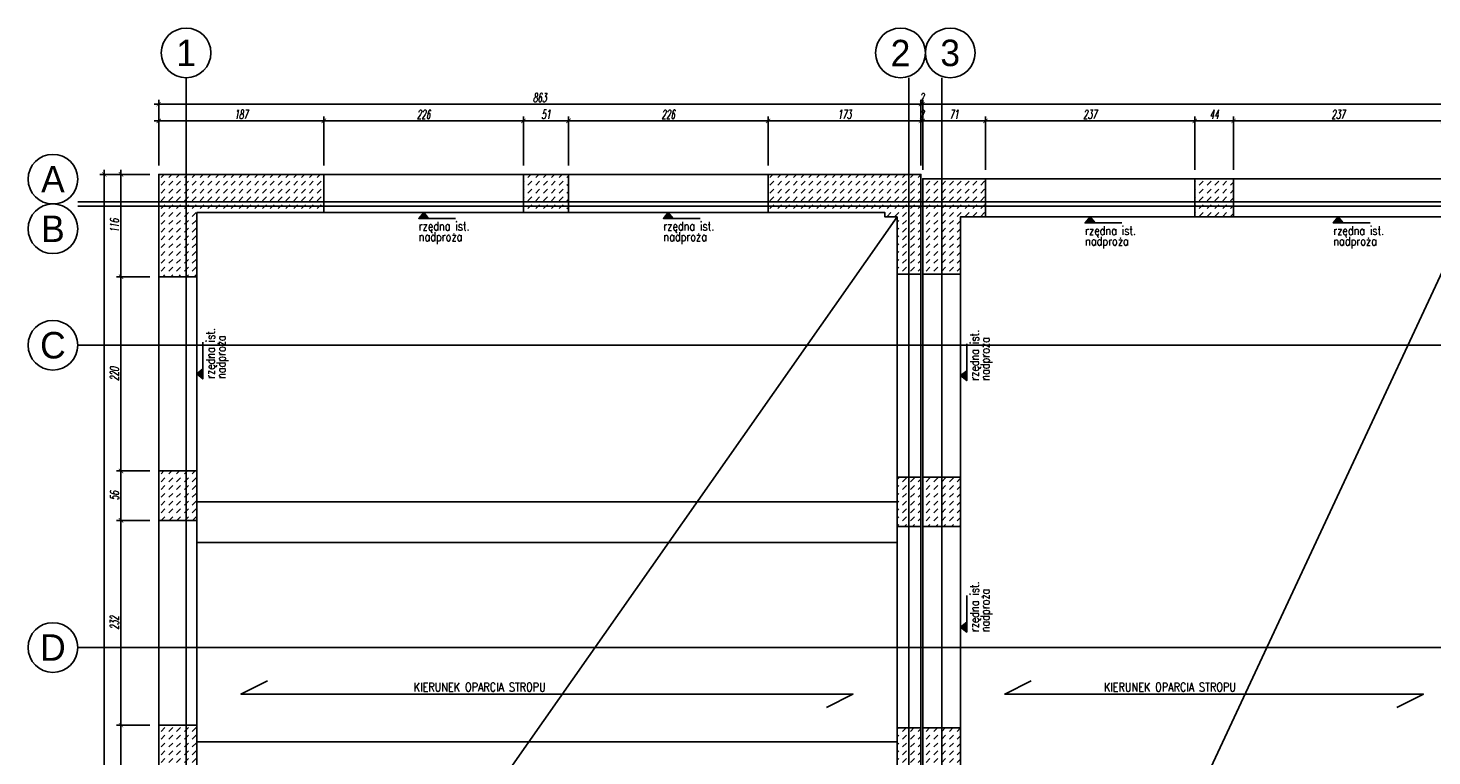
# Model space of a CAD drawing. Header units: millimetres. Extents: x -66901 to 936319, y -323998 to 488548.
# Tile 20 of 84: x 526350 to 542245, y 80773 to 89020. Entities that reach past the tile are written whole.
import ezdxf
from ezdxf.enums import TextEntityAlignment as Align
from ezdxf.lldxf.tags import DXFTag

# ---------------------------------------------------------------- set-up
doc = ezdxf.new("R2010")
doc.units = ezdxf.units.MM
doc.header["$LTSCALE"] = 5
doc.header["$MEASUREMENT"] = 0
for name, color, linetype in [('K-BELKI', 5, 'DASHED2'), ('K-HATCH', 8, 'Continuous'), ('K-OSIE', 1, 'CENTER'), ('K-SC_KON', 2, 'Continuous'), ('K-STROPY', 201, 'Continuous'), ('K-WYMIARY', 254, 'Continuous'), ('N-20-RZEDNA', 254, 'Continuous'), ('N-50', 4, 'Continuous'), ('S-25', 71, 'Continuous')]:
    doc.layers.add(name, color=color, linetype=linetype)
doc.styles.add('GENERATED_STYLE_3', font='txt')
doc.styles.add('ROMANS', font='romans.shx', dxfattribs={"width": 0.8, "oblique": 10})
doc.styles.add('WYMIARY', font='romans.shx', dxfattribs={"width": 0.6, "oblique": 10})
tags = doc.linetypes.add('CENTER', pattern=[2, 1.25, -0.25, 0.25, -0.25]).pattern_tags.tags
tags[10:11] = [DXFTag(74, 4), DXFTag(75, 0), DXFTag(340, '0'), DXFTag(46, 1.0), DXFTag(50, 0.0), DXFTag(44, 0.0), DXFTag(45, 0.0)]
tags[8:9] = [DXFTag(74, 4), DXFTag(75, 0), DXFTag(340, '0'), DXFTag(46, 1.0), DXFTag(50, 0.0), DXFTag(44, 0.0), DXFTag(45, 0.0)]
tags[6:7] = [DXFTag(74, 4), DXFTag(75, 0), DXFTag(340, '0'), DXFTag(46, 1.0), DXFTag(50, 0.0), DXFTag(44, 0.0), DXFTag(45, 0.0)]
tags[4:5] = [DXFTag(74, 4), DXFTag(75, 0), DXFTag(340, '0'), DXFTag(46, 1.0), DXFTag(50, 0.0), DXFTag(44, 0.0), DXFTag(45, 0.0)]
tags = doc.linetypes.add('DASHED2', pattern=[0.375, 0.25, -0.125]).pattern_tags.tags
tags[6:7] = [DXFTag(74, 4), DXFTag(75, 0), DXFTag(340, '0'), DXFTag(46, 1.0), DXFTag(50, 0.0), DXFTag(44, 0.0), DXFTag(45, 0.0)]
tags[4:5] = [DXFTag(74, 4), DXFTag(75, 0), DXFTag(340, '0'), DXFTag(46, 1.0), DXFTag(50, 0.0), DXFTag(44, 0.0), DXFTag(45, 0.0)]
doc.dimstyles.new('CM50', dxfattribs={"dimscale": 50, "dimtxt": 2, "dimasz": 1, "dimexe": 1, "dimexo": 2, "dimgap": 0.5, "dimtad": 1, "dimlfac": 0.1, "dimrnd": 0.5, "dimdsep": 46, "dimtxsty": 'WYMIARY', "dimblk": 'ARCHTICK', "dimcen": 0, "dimdle": 1, "dimclrd": 253, "dimclre": 251, "dimclrt": 30, "dimaunit": 1, "dimadec": 0, "dimazin": 0, "dimtfac": 1, "dimtix": 1, "dimtmove": 0, "dimatfit": 3, "dimldrblk": 'ARCHTICK', "dimfxl": 1, "dimtvp": 0.4, "dimtolj": 1, "dimarcsym": 0})

# ---------------------------------------------------------------- blocks, each defined once
blk = doc.blocks.new('_ArchTick')
at = {"color": 0, "linetype": 'ByBlock', "const_width": 0.15}
blk.add_lwpolyline([(-0.5, -0.5), (0.5, 0.5)], dxfattribs=at)
blk = doc.blocks.new('*D613')
at = {"layer": 'Defpoints', "color": 0, "transparency": 16777216}
for p in [(529699, 87968), (527829, 87362), (529699, 87362)]:
    blk.add_point(p, dxfattribs=at)
at = {"layer": 'K-WYMIARY', "color": 253, "lineweight": -2, "transparency": 16777216}
blk.add_line((527779, 87968), (529749, 87968), dxfattribs=at)
at = {"layer": 'K-WYMIARY', "color": 251, "lineweight": -2, "transparency": 16777216}
for p, q in [((527829, 87462), (527829, 88018)), ((529699, 87462), (529699, 88018))]:
    blk.add_line(p, q, dxfattribs=at)
at = {"layer": 'K-WYMIARY', "color": 253, "lineweight": -2, "transparency": 16777216, "xscale": 50, "yscale": 50, "zscale": 50, "rotation": 180}
blk.add_blockref('_ArchTick', (527829, 87968), dxfattribs=at)
at = {"layer": 'K-WYMIARY', "color": 253, "lineweight": -2, "transparency": 16777216, "xscale": 50, "yscale": 50, "zscale": 50}
blk.add_blockref('_ArchTick', (529699, 87968), dxfattribs=at)
at = {"layer": 'K-WYMIARY', "color": 30, "transparency": 16777216, "insert": (528764, 88042), "char_height": 100, "attachment_point": 5, "style": 'WYMIARY'}
blk.add_mtext('\\A1;187', dxfattribs=at)
blk = doc.blocks.new('*D614')
at = {"layer": 'Defpoints', "color": 0, "transparency": 16777216}
for p in [(531959, 87968), (529699, 87362), (531959, 87362)]:
    blk.add_point(p, dxfattribs=at)
at = {"layer": 'K-WYMIARY', "color": 253, "lineweight": -2, "transparency": 16777216}
blk.add_line((529649, 87968), (532009, 87968), dxfattribs=at)
at = {"layer": 'K-WYMIARY', "color": 251, "lineweight": -2, "transparency": 16777216}
for p, q in [((529699, 87462), (529699, 88018)), ((531959, 87462), (531959, 88018))]:
    blk.add_line(p, q, dxfattribs=at)
at = {"layer": 'K-WYMIARY', "color": 253, "lineweight": -2, "transparency": 16777216, "xscale": 50, "yscale": 50, "zscale": 50, "rotation": 180}
blk.add_blockref('_ArchTick', (529699, 87968), dxfattribs=at)
at = {"layer": 'K-WYMIARY', "color": 253, "lineweight": -2, "transparency": 16777216, "xscale": 50, "yscale": 50, "zscale": 50}
blk.add_blockref('_ArchTick', (531959, 87968), dxfattribs=at)
at = {"layer": 'K-WYMIARY', "color": 30, "transparency": 16777216, "insert": (530829, 88042), "char_height": 100, "attachment_point": 5, "style": 'WYMIARY'}
blk.add_mtext('\\A1;226', dxfattribs=at)
blk = doc.blocks.new('*D615')
at = {"layer": 'Defpoints', "color": 0, "transparency": 16777216}
for p in [(532469, 87968), (531959, 87362), (532469, 87362)]:
    blk.add_point(p, dxfattribs=at)
at = {"layer": 'K-WYMIARY', "color": 253, "lineweight": -2, "transparency": 16777216}
blk.add_line((531909, 87968), (532519, 87968), dxfattribs=at)
at = {"layer": 'K-WYMIARY', "color": 251, "lineweight": -2, "transparency": 16777216}
for p, q in [((531959, 87462), (531959, 88018)), ((532469, 87462), (532469, 88018))]:
    blk.add_line(p, q, dxfattribs=at)
at = {"layer": 'K-WYMIARY', "color": 253, "lineweight": -2, "transparency": 16777216, "xscale": 50, "yscale": 50, "zscale": 50, "rotation": 180}
blk.add_blockref('_ArchTick', (531959, 87968), dxfattribs=at)
at = {"layer": 'K-WYMIARY', "color": 253, "lineweight": -2, "transparency": 16777216, "xscale": 50, "yscale": 50, "zscale": 50}
blk.add_blockref('_ArchTick', (532469, 87968), dxfattribs=at)
at = {"layer": 'K-WYMIARY', "color": 30, "transparency": 16777216, "insert": (532214, 88042), "char_height": 100, "attachment_point": 5, "style": 'WYMIARY'}
blk.add_mtext('\\A1;51', dxfattribs=at)
blk = doc.blocks.new('*D616')
at = {"layer": 'Defpoints', "color": 0, "transparency": 16777216}
for p in [(534729, 87968), (532469, 87362), (534729, 87362)]:
    blk.add_point(p, dxfattribs=at)
at = {"layer": 'K-WYMIARY', "color": 253, "lineweight": -2, "transparency": 16777216}
blk.add_line((532419, 87968), (534779, 87968), dxfattribs=at)
at = {"layer": 'K-WYMIARY', "color": 251, "lineweight": -2, "transparency": 16777216}
for p, q in [((532469, 87462), (532469, 88018)), ((534729, 87462), (534729, 88018))]:
    blk.add_line(p, q, dxfattribs=at)
at = {"layer": 'K-WYMIARY', "color": 253, "lineweight": -2, "transparency": 16777216, "xscale": 50, "yscale": 50, "zscale": 50, "rotation": 180}
blk.add_blockref('_ArchTick', (532469, 87968), dxfattribs=at)
at = {"layer": 'K-WYMIARY', "color": 253, "lineweight": -2, "transparency": 16777216, "xscale": 50, "yscale": 50, "zscale": 50}
blk.add_blockref('_ArchTick', (534729, 87968), dxfattribs=at)
at = {"layer": 'K-WYMIARY', "color": 30, "transparency": 16777216, "insert": (533599, 88042), "char_height": 100, "attachment_point": 5, "style": 'WYMIARY'}
blk.add_mtext('\\A1;226', dxfattribs=at)
blk = doc.blocks.new('*D617')
at = {"layer": 'Defpoints', "color": 0, "transparency": 16777216}
for p in [(536459, 87968), (534729, 87362), (536459, 87362)]:
    blk.add_point(p, dxfattribs=at)
at = {"layer": 'K-WYMIARY', "color": 253, "lineweight": -2, "transparency": 16777216}
blk.add_line((534679, 87968), (536509, 87968), dxfattribs=at)
at = {"layer": 'K-WYMIARY', "color": 251, "lineweight": -2, "transparency": 16777216}
for p, q in [((534729, 87462), (534729, 88018)), ((536459, 87462), (536459, 88018))]:
    blk.add_line(p, q, dxfattribs=at)
at = {"layer": 'K-WYMIARY', "color": 253, "lineweight": -2, "transparency": 16777216, "xscale": 50, "yscale": 50, "zscale": 50, "rotation": 180}
blk.add_blockref('_ArchTick', (534729, 87968), dxfattribs=at)
at = {"layer": 'K-WYMIARY', "color": 253, "lineweight": -2, "transparency": 16777216, "xscale": 50, "yscale": 50, "zscale": 50}
blk.add_blockref('_ArchTick', (536459, 87968), dxfattribs=at)
at = {"layer": 'K-WYMIARY', "color": 30, "transparency": 16777216, "insert": (535594, 88042), "char_height": 100, "attachment_point": 5, "style": 'WYMIARY'}
blk.add_mtext('\\A1;173', dxfattribs=at)
blk = doc.blocks.new('*D618')
at = {"layer": 'Defpoints', "color": 0, "transparency": 16777216}
for p in [(536479, 87968), (536459, 87362), (536479, 87312)]:
    blk.add_point(p, dxfattribs=at)
at = {"layer": 'K-WYMIARY', "color": 253, "lineweight": -2, "transparency": 16777216}
for p, q in [((536459, 87968), (536409, 87968)), ((536459, 87968), (536479, 87968)), ((536479, 87968), (536529, 87968))]:
    blk.add_line(p, q, dxfattribs=at)
at = {"layer": 'K-WYMIARY', "color": 251, "lineweight": -2, "transparency": 16777216}
for p, q in [((536459, 87462), (536459, 88018)), ((536479, 87412), (536479, 88018))]:
    blk.add_line(p, q, dxfattribs=at)
at = {"layer": 'K-WYMIARY', "color": 253, "lineweight": -2, "transparency": 16777216, "xscale": 50, "yscale": 50, "zscale": 50}
blk.add_blockref('_ArchTick', (536459, 87968), dxfattribs=at)
at = {"layer": 'K-WYMIARY', "color": 253, "lineweight": -2, "transparency": 16777216, "xscale": 50, "yscale": 50, "zscale": 50, "rotation": 180}
blk.add_blockref('_ArchTick', (536479, 87968), dxfattribs=at)
at = {"layer": 'K-WYMIARY', "color": 30, "transparency": 16777216, "insert": (536469, 88042), "char_height": 100, "attachment_point": 5, "style": 'WYMIARY'}
blk.add_mtext('\\A1;2', dxfattribs=at)
blk = doc.blocks.new('*D619')
at = {"layer": 'Defpoints', "color": 0, "transparency": 16777216}
for p in [(537189, 87968), (536479, 87312), (537189, 87312)]:
    blk.add_point(p, dxfattribs=at)
at = {"layer": 'K-WYMIARY', "color": 253, "lineweight": -2, "transparency": 16777216}
blk.add_line((536429, 87968), (537239, 87968), dxfattribs=at)
at = {"layer": 'K-WYMIARY', "color": 251, "lineweight": -2, "transparency": 16777216}
for p, q in [((536479, 87412), (536479, 88018)), ((537189, 87412), (537189, 88018))]:
    blk.add_line(p, q, dxfattribs=at)
at = {"layer": 'K-WYMIARY', "color": 253, "lineweight": -2, "transparency": 16777216, "xscale": 50, "yscale": 50, "zscale": 50, "rotation": 180}
blk.add_blockref('_ArchTick', (536479, 87968), dxfattribs=at)
at = {"layer": 'K-WYMIARY', "color": 253, "lineweight": -2, "transparency": 16777216, "xscale": 50, "yscale": 50, "zscale": 50}
blk.add_blockref('_ArchTick', (537189, 87968), dxfattribs=at)
at = {"layer": 'K-WYMIARY', "color": 30, "transparency": 16777216, "insert": (536834, 88042), "char_height": 100, "attachment_point": 5, "style": 'WYMIARY'}
blk.add_mtext('\\A1;71', dxfattribs=at)
blk = doc.blocks.new('*D620')
at = {"layer": 'Defpoints', "color": 0, "transparency": 16777216}
for p in [(539559, 87968), (537189, 87312), (539559, 87312)]:
    blk.add_point(p, dxfattribs=at)
at = {"layer": 'K-WYMIARY', "color": 253, "lineweight": -2, "transparency": 16777216}
blk.add_line((537139, 87968), (539609, 87968), dxfattribs=at)
at = {"layer": 'K-WYMIARY', "color": 251, "lineweight": -2, "transparency": 16777216}
for p, q in [((537189, 87412), (537189, 88018)), ((539559, 87412), (539559, 88018))]:
    blk.add_line(p, q, dxfattribs=at)
at = {"layer": 'K-WYMIARY', "color": 253, "lineweight": -2, "transparency": 16777216, "xscale": 50, "yscale": 50, "zscale": 50, "rotation": 180}
blk.add_blockref('_ArchTick', (537189, 87968), dxfattribs=at)
at = {"layer": 'K-WYMIARY', "color": 253, "lineweight": -2, "transparency": 16777216, "xscale": 50, "yscale": 50, "zscale": 50}
blk.add_blockref('_ArchTick', (539559, 87968), dxfattribs=at)
at = {"layer": 'K-WYMIARY', "color": 30, "transparency": 16777216, "insert": (538374, 88042), "char_height": 100, "attachment_point": 5, "style": 'WYMIARY'}
blk.add_mtext('\\A1;237', dxfattribs=at)
blk = doc.blocks.new('*D621')
at = {"layer": 'Defpoints', "color": 0, "transparency": 16777216}
for p in [(539999, 87968), (539559, 87312), (539999, 87312)]:
    blk.add_point(p, dxfattribs=at)
at = {"layer": 'K-WYMIARY', "color": 253, "lineweight": -2, "transparency": 16777216}
blk.add_line((539509, 87968), (540049, 87968), dxfattribs=at)
at = {"layer": 'K-WYMIARY', "color": 251, "lineweight": -2, "transparency": 16777216}
for p, q in [((539559, 87412), (539559, 88018)), ((539999, 87412), (539999, 88018))]:
    blk.add_line(p, q, dxfattribs=at)
at = {"layer": 'K-WYMIARY', "color": 253, "lineweight": -2, "transparency": 16777216, "xscale": 50, "yscale": 50, "zscale": 50, "rotation": 180}
blk.add_blockref('_ArchTick', (539559, 87968), dxfattribs=at)
at = {"layer": 'K-WYMIARY', "color": 253, "lineweight": -2, "transparency": 16777216, "xscale": 50, "yscale": 50, "zscale": 50}
blk.add_blockref('_ArchTick', (539999, 87968), dxfattribs=at)
at = {"layer": 'K-WYMIARY', "color": 30, "transparency": 16777216, "insert": (539779, 88042), "char_height": 100, "attachment_point": 5, "style": 'WYMIARY'}
blk.add_mtext('\\A1;44', dxfattribs=at)
blk = doc.blocks.new('*D622')
at = {"layer": 'Defpoints', "color": 0, "transparency": 16777216}
for p in [(542369, 87968), (539999, 87312), (542369, 87312)]:
    blk.add_point(p, dxfattribs=at)
at = {"layer": 'K-WYMIARY', "color": 253, "lineweight": -2, "transparency": 16777216}
blk.add_line((539949, 87968), (542419, 87968), dxfattribs=at)
at = {"layer": 'K-WYMIARY', "color": 251, "lineweight": -2, "transparency": 16777216}
for p, q in [((539999, 87412), (539999, 88018)), ((542369, 87412), (542369, 88018))]:
    blk.add_line(p, q, dxfattribs=at)
at = {"layer": 'K-WYMIARY', "color": 253, "lineweight": -2, "transparency": 16777216, "xscale": 50, "yscale": 50, "zscale": 50, "rotation": 180}
blk.add_blockref('_ArchTick', (539999, 87968), dxfattribs=at)
at = {"layer": 'K-WYMIARY', "color": 253, "lineweight": -2, "transparency": 16777216, "xscale": 50, "yscale": 50, "zscale": 50}
blk.add_blockref('_ArchTick', (542369, 87968), dxfattribs=at)
at = {"layer": 'K-WYMIARY', "color": 30, "transparency": 16777216, "insert": (541184, 88042), "char_height": 100, "attachment_point": 5, "style": 'WYMIARY'}
blk.add_mtext('\\A1;237', dxfattribs=at)
blk = doc.blocks.new('*D638')
at = {"layer": 'Defpoints', "color": 0, "transparency": 16777216}
for p in [(536459, 88158), (527829, 87362), (536459, 87362)]:
    blk.add_point(p, dxfattribs=at)
at = {"layer": 'K-WYMIARY', "color": 253, "lineweight": -2, "transparency": 16777216}
blk.add_line((527779, 88158), (536509, 88158), dxfattribs=at)
at = {"layer": 'K-WYMIARY', "color": 251, "lineweight": -2, "transparency": 16777216}
for p, q in [((527829, 87462), (527829, 88208)), ((536459, 87462), (536459, 88208))]:
    blk.add_line(p, q, dxfattribs=at)
at = {"layer": 'K-WYMIARY', "color": 253, "lineweight": -2, "transparency": 16777216, "xscale": 50, "yscale": 50, "zscale": 50, "rotation": 180}
blk.add_blockref('_ArchTick', (527829, 88158), dxfattribs=at)
at = {"layer": 'K-WYMIARY', "color": 253, "lineweight": -2, "transparency": 16777216, "xscale": 50, "yscale": 50, "zscale": 50}
blk.add_blockref('_ArchTick', (536459, 88158), dxfattribs=at)
at = {"layer": 'K-WYMIARY', "color": 30, "transparency": 16777216, "insert": (532144, 88232), "char_height": 100, "attachment_point": 5, "style": 'WYMIARY'}
blk.add_mtext('\\A1;863', dxfattribs=at)
blk = doc.blocks.new('*D639')
at = {"layer": 'Defpoints', "color": 0, "transparency": 16777216}
for p in [(536479, 88158), (536459, 87362), (536479, 87312)]:
    blk.add_point(p, dxfattribs=at)
at = {"layer": 'K-WYMIARY', "color": 253, "lineweight": -2, "transparency": 16777216}
for p, q in [((536459, 88158), (536409, 88158)), ((536459, 88158), (536479, 88158)), ((536479, 88158), (536529, 88158))]:
    blk.add_line(p, q, dxfattribs=at)
at = {"layer": 'K-WYMIARY', "color": 251, "lineweight": -2, "transparency": 16777216}
for p, q in [((536459, 87462), (536459, 88208)), ((536479, 87412), (536479, 88208))]:
    blk.add_line(p, q, dxfattribs=at)
at = {"layer": 'K-WYMIARY', "color": 253, "lineweight": -2, "transparency": 16777216, "xscale": 50, "yscale": 50, "zscale": 50}
blk.add_blockref('_ArchTick', (536459, 88158), dxfattribs=at)
at = {"layer": 'K-WYMIARY', "color": 253, "lineweight": -2, "transparency": 16777216, "xscale": 50, "yscale": 50, "zscale": 50, "rotation": 180}
blk.add_blockref('_ArchTick', (536479, 88158), dxfattribs=at)
at = {"layer": 'K-WYMIARY', "color": 30, "transparency": 16777216, "insert": (536469, 88232), "char_height": 100, "attachment_point": 5, "style": 'WYMIARY'}
blk.add_mtext('\\A1;2', dxfattribs=at)
blk = doc.blocks.new('*D640')
at = {"layer": 'Defpoints', "color": 0, "transparency": 16777216}
for p in [(552539, 88158), (536479, 87312), (552539, 87312)]:
    blk.add_point(p, dxfattribs=at)
at = {"layer": 'K-WYMIARY', "color": 253, "lineweight": -2, "transparency": 16777216}
blk.add_line((536429, 88158), (552589, 88158), dxfattribs=at)
at = {"layer": 'K-WYMIARY', "color": 251, "lineweight": -2, "transparency": 16777216}
for p, q in [((536479, 87412), (536479, 88208)), ((552539, 87412), (552539, 88208))]:
    blk.add_line(p, q, dxfattribs=at)
at = {"layer": 'K-WYMIARY', "color": 253, "lineweight": -2, "transparency": 16777216, "xscale": 50, "yscale": 50, "zscale": 50, "rotation": 180}
blk.add_blockref('_ArchTick', (536479, 88158), dxfattribs=at)
at = {"layer": 'K-WYMIARY', "color": 253, "lineweight": -2, "transparency": 16777216, "xscale": 50, "yscale": 50, "zscale": 50}
blk.add_blockref('_ArchTick', (552539, 88158), dxfattribs=at)
at = {"layer": 'K-WYMIARY', "color": 30, "transparency": 16777216, "insert": (544509, 88232), "char_height": 100, "attachment_point": 5, "style": 'WYMIARY'}
blk.add_mtext('\\A1;1606', dxfattribs=at)
blk = doc.blocks.new('*D643')
at = {"layer": 'Defpoints', "color": 0, "transparency": 16777216}
for p in [(527402, 81122), (527829, 81122), (527829, 75122)]:
    blk.add_point(p, dxfattribs=at)
at = {"layer": 'K-WYMIARY', "color": 251, "lineweight": -2, "transparency": 16777216}
for p, q in [((527729, 81122), (527352, 81122)), ((527729, 75122), (527352, 75122))]:
    blk.add_line(p, q, dxfattribs=at)
at = {"layer": 'K-WYMIARY', "color": 253, "lineweight": -2, "transparency": 16777216}
blk.add_line((527402, 75072), (527402, 81172), dxfattribs=at)
at = {"layer": 'K-WYMIARY', "color": 253, "lineweight": -2, "transparency": 16777216, "xscale": 50, "yscale": 50, "zscale": 50}
for p, rotation in [((527402, 81122), 90), ((527402, 75122), 270)]:
    blk.add_blockref('_ArchTick', p, dxfattribs=dict(at, rotation=rotation))
at = {"layer": 'K-WYMIARY', "color": 30, "transparency": 16777216, "insert": (527328, 78122), "char_height": 100, "attachment_point": 5, "rotation": 90, "style": 'WYMIARY'}
blk.add_mtext('\\A1;600', dxfattribs=at)
blk = doc.blocks.new('*D644')
at = {"layer": 'Defpoints', "color": 0, "transparency": 16777216}
for p in [(527402, 83442), (527829, 83442), (527829, 81122)]:
    blk.add_point(p, dxfattribs=at)
at = {"layer": 'K-WYMIARY', "color": 253, "lineweight": -2, "transparency": 16777216}
blk.add_line((527402, 81072), (527402, 83492), dxfattribs=at)
at = {"layer": 'K-WYMIARY', "color": 251, "lineweight": -2, "transparency": 16777216}
for p, q in [((527729, 83442), (527352, 83442)), ((527729, 81122), (527352, 81122))]:
    blk.add_line(p, q, dxfattribs=at)
at = {"layer": 'K-WYMIARY', "color": 253, "lineweight": -2, "transparency": 16777216, "xscale": 50, "yscale": 50, "zscale": 50}
for p, rotation in [((527402, 83442), 90), ((527402, 81122), 270)]:
    blk.add_blockref('_ArchTick', p, dxfattribs=dict(at, rotation=rotation))
at = {"layer": 'K-WYMIARY', "color": 30, "transparency": 16777216, "insert": (527328, 82282), "char_height": 100, "attachment_point": 5, "rotation": 90, "style": 'WYMIARY'}
blk.add_mtext('\\A1;232', dxfattribs=at)
blk = doc.blocks.new('*D645')
at = {"layer": 'Defpoints', "color": 0, "transparency": 16777216}
for p in [(527402, 84002), (527829, 84002), (527829, 83442)]:
    blk.add_point(p, dxfattribs=at)
at = {"layer": 'K-WYMIARY', "color": 251, "lineweight": -2, "transparency": 16777216}
for p, q in [((527729, 84002), (527352, 84002)), ((527729, 83442), (527352, 83442))]:
    blk.add_line(p, q, dxfattribs=at)
at = {"layer": 'K-WYMIARY', "color": 253, "lineweight": -2, "transparency": 16777216}
blk.add_line((527402, 83392), (527402, 84052), dxfattribs=at)
at = {"layer": 'K-WYMIARY', "color": 253, "lineweight": -2, "transparency": 16777216, "xscale": 50, "yscale": 50, "zscale": 50}
for p, rotation in [((527402, 84002), 90), ((527402, 83442), 270)]:
    blk.add_blockref('_ArchTick', p, dxfattribs=dict(at, rotation=rotation))
at = {"layer": 'K-WYMIARY', "color": 30, "transparency": 16777216, "insert": (527328, 83722), "char_height": 100, "attachment_point": 5, "rotation": 90, "style": 'WYMIARY'}
blk.add_mtext('\\A1;56', dxfattribs=at)
blk = doc.blocks.new('*D646')
at = {"layer": 'Defpoints', "color": 0, "transparency": 16777216}
for p in [(527402, 86202), (527829, 86202), (527829, 84002)]:
    blk.add_point(p, dxfattribs=at)
at = {"layer": 'K-WYMIARY', "color": 251, "lineweight": -2, "transparency": 16777216}
for p, q in [((527729, 86202), (527352, 86202)), ((527729, 84002), (527352, 84002))]:
    blk.add_line(p, q, dxfattribs=at)
at = {"layer": 'K-WYMIARY', "color": 253, "lineweight": -2, "transparency": 16777216}
blk.add_line((527402, 83952), (527402, 86252), dxfattribs=at)
at = {"layer": 'K-WYMIARY', "color": 253, "lineweight": -2, "transparency": 16777216, "xscale": 50, "yscale": 50, "zscale": 50}
for p, rotation in [((527402, 86202), 90), ((527402, 84002), 270)]:
    blk.add_blockref('_ArchTick', p, dxfattribs=dict(at, rotation=rotation))
at = {"layer": 'K-WYMIARY', "color": 30, "transparency": 16777216, "insert": (527328, 85102), "char_height": 100, "attachment_point": 5, "rotation": 90, "style": 'WYMIARY'}
blk.add_mtext('\\A1;220', dxfattribs=at)
blk = doc.blocks.new('*D647')
at = {"layer": 'Defpoints', "color": 0, "transparency": 16777216}
for p in [(527402, 87362), (527829, 87362), (527829, 86202)]:
    blk.add_point(p, dxfattribs=at)
at = {"layer": 'K-WYMIARY', "color": 251, "lineweight": -2, "transparency": 16777216}
for p, q in [((527729, 87362), (527352, 87362)), ((527729, 86202), (527352, 86202))]:
    blk.add_line(p, q, dxfattribs=at)
at = {"layer": 'K-WYMIARY', "color": 253, "lineweight": -2, "transparency": 16777216}
blk.add_line((527402, 86152), (527402, 87412), dxfattribs=at)
at = {"layer": 'K-WYMIARY', "color": 253, "lineweight": -2, "transparency": 16777216, "xscale": 50, "yscale": 50, "zscale": 50}
for p, rotation in [((527402, 87362), 90), ((527402, 86202), 270)]:
    blk.add_blockref('_ArchTick', p, dxfattribs=dict(at, rotation=rotation))
at = {"layer": 'K-WYMIARY', "color": 30, "transparency": 16777216, "insert": (527328, 86782), "char_height": 100, "attachment_point": 5, "rotation": 90, "style": 'WYMIARY'}
blk.add_mtext('\\A1;116', dxfattribs=at)
blk = doc.blocks.new('*D648')
at = {"layer": 'Defpoints', "color": 0, "transparency": 16777216}
for p in [(527212, 87362), (527829, 87362), (527829, 72542)]:
    blk.add_point(p, dxfattribs=at)
at = {"layer": 'K-WYMIARY', "color": 251, "lineweight": -2, "transparency": 16777216}
for p, q in [((527729, 87362), (527162, 87362)), ((527729, 72542), (527162, 72542))]:
    blk.add_line(p, q, dxfattribs=at)
at = {"layer": 'K-WYMIARY', "color": 253, "lineweight": -2, "transparency": 16777216}
blk.add_line((527212, 72492), (527212, 87412), dxfattribs=at)
at = {"layer": 'K-WYMIARY', "color": 253, "lineweight": -2, "transparency": 16777216, "xscale": 50, "yscale": 50, "zscale": 50}
for p, rotation in [((527212, 87362), 90), ((527212, 72542), 270)]:
    blk.add_blockref('_ArchTick', p, dxfattribs=dict(at, rotation=rotation))
at = {"layer": 'K-WYMIARY', "color": 30, "transparency": 16777216, "insert": (527138, 79952), "char_height": 100, "attachment_point": 5, "rotation": 90, "style": 'WYMIARY'}
blk.add_mtext('\\A1;1482', dxfattribs=at)

msp = doc.modelspace()

# ---------------------------------------------------------------- hatches: boundary and pattern name
at = {"layer": 'K-HATCH', "lineweight": 0}
h = msp.add_hatch(dxfattribs=at)
h.set_pattern_fill('DASH', color=256, scale=500, angle=45, style=0)
h.paths.add_polyline_path([(529699, 87051.848), (528139, 87051.848), (528139, 87001.848), (529699, 87001.848)])
h.paths.add_polyline_path([(529699, 87361.848), (528139, 87361.848), (528139, 87051.848), (529699, 87051.848)])
h.paths.add_polyline_path([(528139, 87361.848), (527829, 87361.848), (527829, 87051.848), (528139, 87051.848)])
h.paths.add_polyline_path([(528139, 87051.848), (527829, 87051.848), (527829, 87001.848), (528139, 87001.848)])
h.paths.add_polyline_path([(528139, 87001.848), (527829, 87001.848), (527829, 86201.848), (528139, 86201.848)])
h.paths.add_polyline_path([(529699, 87001.848), (528139, 87001.848), (528139, 86201.848), (528259, 86201.848), (528259, 86931.848), (529699, 86931.848)])
h = msp.add_hatch(dxfattribs=at)
h.set_pattern_fill('DASH', color=256, scale=500, angle=45, style=0)
h.paths.add_polyline_path([(532469, 87361.848), (531959, 87361.848), (531959, 87051.848), (532469, 87051.848)])
h.paths.add_polyline_path([(532469, 87051.848), (531959, 87051.848), (531959, 87001.848), (532469, 87001.848)])
h.paths.add_polyline_path([(532469, 87001.848), (531959, 87001.848), (531959, 86931.848), (532469, 86931.848)])
h = msp.add_hatch(dxfattribs=at)
h.set_pattern_fill('DASH', color=256, scale=500, angle=45, style=0)
h.paths.add_polyline_path([(536324, 87001.848), (534729, 87001.848), (534729, 86931.848), (536049, 86931.848), (536049, 86881.848), (536189, 86881.848), (536189, 86231.848), (536324, 86231.848)])
h.paths.add_polyline_path([(536459, 87001.848), (536324, 87001.848), (536324, 86231.848), (536459, 86231.848)])
h.paths.add_polyline_path([(536459, 87051.848), (536324, 87051.848), (536324, 87001.848), (536459, 87001.848)])
h.paths.add_polyline_path([(536324, 87051.848), (534729, 87051.848), (534729, 87001.848), (536324, 87001.848)])
h.paths.add_polyline_path([(536324, 87361.848), (534729, 87361.848), (534729, 87051.848), (536324, 87051.848)])
h.paths.add_polyline_path([(536459, 87361.848), (536324, 87361.848), (536324, 87051.848), (536459, 87051.848)])
h = msp.add_hatch(dxfattribs=at)
h.set_pattern_fill('DASH', color=256, scale=500, angle=45, style=0)
h.paths.add_polyline_path([(536694, 87311.848), (536479, 87311.848), (536479, 87051.848), (536694, 87051.848)])
h.paths.add_polyline_path([(536694, 87051.848), (536479, 87051.848), (536479, 87001.848), (536694, 87001.848)])
h.paths.add_polyline_path([(537189, 87051.848), (536694, 87051.848), (536694, 87001.848), (537189, 87001.848)])
h.paths.add_polyline_path([(537189, 87311.848), (536694, 87311.848), (536694, 87051.848), (537189, 87051.848)])
h.paths.add_polyline_path([(537189, 87001.848), (536694, 87001.848), (536694, 86231.848), (536909, 86231.848), (536909, 86881.848), (537189, 86881.848)])
h.paths.add_polyline_path([(536694, 87001.848), (536479, 87001.848), (536479, 86231.848), (536694, 86231.848)])
h = msp.add_hatch(dxfattribs=at)
h.set_pattern_fill('DASH', color=256, scale=500, angle=45, style=0)
h.paths.add_polyline_path([(539999, 87311.848), (539559, 87311.848), (539559, 87051.848), (539999, 87051.848)])
h.paths.add_polyline_path([(539999, 87051.848), (539559, 87051.848), (539559, 87001.848), (539999, 87001.848)])
h.paths.add_polyline_path([(539999, 87001.848), (539559, 87001.848), (539559, 86881.848), (539999, 86881.848)])
h = msp.add_hatch(dxfattribs=at)
h.set_pattern_fill('DASH', color=256, scale=500, angle=45, style=0)
h.paths.add_polyline_path([(528259, 84001.848), (528139, 84001.848), (528139, 83441.848), (528259, 83441.848)])
h.paths.add_polyline_path([(528139, 84001.848), (527829, 84001.848), (527829, 83441.848), (528139, 83441.848)])
h = msp.add_hatch(dxfattribs=at)
h.set_pattern_fill('DASH', color=256, scale=500, angle=45, style=0)
h.paths.add_polyline_path([(536459, 83931.848), (536324, 83931.848), (536324, 83371.848), (536459, 83371.848)])
h.paths.add_polyline_path([(536324, 83931.848), (536189, 83931.848), (536189, 83371.848), (536324, 83371.848)])
h.paths.add_polyline_path([(536694, 83931.848), (536479, 83931.848), (536479, 83371.848), (536694, 83371.848)])
h.paths.add_polyline_path([(536909, 83931.848), (536694, 83931.848), (536694, 83371.848), (536909, 83371.848)])
h = msp.add_hatch(dxfattribs=at)
h.set_pattern_fill('DASH', color=256, scale=500, angle=45, style=0)
h.paths.add_polyline_path([(528139, 81121.848), (527829, 81121.848), (527829, 77091.848), (528139, 77091.848)])
h.paths.add_polyline_path([(528259, 81121.848), (528139, 81121.848), (528139, 77091.848), (528259, 77091.848)])
h = msp.add_hatch(dxfattribs=at)
h.set_pattern_fill('DASH', color=256, scale=500, angle=45, style=0)
h.paths.add_polyline_path([(536324, 81091.848), (536189, 81091.848), (536189, 77091.848), (536324, 77091.848)])
h.paths.add_polyline_path([(536459, 81091.848), (536324, 81091.848), (536324, 77091.848), (536459, 77091.848)])
h.paths.add_polyline_path([(536694, 81091.848), (536479, 81091.848), (536479, 77091.848), (536694, 77091.848)])
h.paths.add_polyline_path([(536909, 81091.848), (536694, 81091.848), (536694, 77091.848), (536909, 77091.848)])
h.paths.add_polyline_path([(536909, 77091.848), (536694, 77091.848), (536694, 76766.848), (536909, 76766.848)])
h.paths.add_polyline_path([(536694, 77091.848), (536479, 77091.848), (536479, 76766.848), (536694, 76766.848)])
h.paths.add_polyline_path([(536459, 77091.848), (536324, 77091.848), (536324, 76766.848), (536459, 76766.848)])
h.paths.add_polyline_path([(536324, 77091.848), (536189, 77091.848), (536189, 76766.848), (536324, 76766.848)])
at = {"layer": 'N-20-RZEDNA', "lineweight": 0}
for points in [[(530885, 86862.566), (530829, 86931.848), (530773, 86862.566)], [(533655, 86862.566), (533599, 86931.848), (533543, 86862.566)], [(538430, 86812.566), (538374, 86881.848), (538318, 86812.566)], [(541240, 86812.566), (541184, 86881.848), (541128, 86812.566)], [(528328.282, 85157.848), (528259, 85101.848), (528328.282, 85045.848)], [(536978.282, 85137.848), (536909, 85081.848), (536978.282, 85025.848)], [(536978.282, 82287.848), (536909, 82231.848), (536978.282, 82175.848)]]:
    msp.add_hatch(color=256, dxfattribs=at).paths.add_polyline_path(points)

# ---------------------------------------------------------------- linework, layer by layer
at = {"layer": 'K-BELKI'}
for p, q in [((529699, 87361.848), (531959, 87361.848)), ((532469, 87361.848), (534729, 87361.848)), ((537189, 87311.848), (539559, 87311.848)), ((539999, 87311.848), (542369, 87311.848)), ((529699, 86931.848), (531959, 86931.848)), ((532469, 86931.848), (534729, 86931.848)), ((537189, 86881.848), (539559, 86881.848)), ((539999, 86881.848), (542369, 86881.848)), ((527829, 86201.848), (527829, 84001.848)), ((528259, 86201.848), (528259, 84001.848)), ((536189, 83931.848), (536189, 86231.848)), ((536459, 83931.848), (536459, 86231.848)), ((536479, 83931.848), (536479, 86231.848)), ((536909, 83931.848), (536909, 86231.848)), ((528259, 83651.848), (536189, 83651.848)), ((527829, 83441.848), (527829, 81121.848)), ((528259, 83441.848), (528259, 81121.848)), ((536189, 81091.848), (536189, 83371.848)), ((536459, 81091.848), (536459, 83371.848)), ((536479, 81091.848), (536479, 83371.848)), ((536909, 81091.848), (536909, 83371.848)), ((528259, 83191.848), (536189, 83191.848)), ((528259, 80931.848), (536189, 80931.848))]:
    msp.add_line(p, q, dxfattribs=at)
at = {"layer": 'K-OSIE'}
for p, q in [((528139, 88457.5), (528139, 68780.5)), ((536324, 88457.5), (536324, 68780.5)), ((536694, 88457.5), (536694, 68780.5)), ((526912.5, 87051.848), (553624, 87051.848)), ((553624, 87001.848), (526912.5, 87001.848)), ((553624, 85426.848), (526912.5, 85426.848)), ((553624, 82001.848), (526912.5, 82001.848))]:
    msp.add_line(p, q, dxfattribs=at)
for centre in [(528139, 88738.75), (536227.75, 88738.75), (536790.25, 88738.75), (526631.25, 87308.098), (526631.25, 86745.598), (526631.25, 85426.848), (526631.25, 82001.848)]:
    msp.add_circle(centre, 281.25, dxfattribs=at)
at = {"layer": 'K-SC_KON'}
for p, q in [((536459, 83931.848), (536459, 83371.848)), ((536479, 83931.848), (536479, 83371.848))]:
    msp.add_line(p, q, dxfattribs=at)
for points in [[(528259, 86931.848), (529699, 86931.848), (529699, 87361.848), (527829, 87361.848), (527829, 86201.848), (528259, 86201.848), (528259, 86931.848)], [(536189, 86881.848), (536189, 86231.848), (536459, 86231.848), (536459, 87361.848), (534729, 87361.848), (534729, 86931.848), (536049, 86931.848), (536049, 86881.848), (536189, 86881.848)], [(536479, 86231.848), (536909, 86231.848), (536909, 86881.848), (537189, 86881.848), (537189, 87311.848), (536479, 87311.848), (536479, 86231.848)], [(536459, 83931.848), (536189, 83931.848), (536189, 83371.848), (536459, 83371.848)], [(536479, 83371.848), (536909, 83371.848), (536909, 83931.848), (536479, 83931.848)], [(528259, 75311.848), (529489, 75311.848), (529489, 75451.848), (533409, 75451.848), (533409, 75571.848), (528259, 75571.848), (528259, 81121.848), (527829, 81121.848), (527829, 75121.848), (528259, 75121.848), (528259, 75311.848)], [(536189, 75571.848), (536189, 81091.848), (536459, 81091.848), (536459, 74061.848), (534609, 74061.848), (534609, 74491.848), (536189, 74491.848), (536189, 75411.848), (534709, 75411.848), (534709, 75311.848), (534409, 75311.848), (534409, 75571.848), (536189, 75571.848)], [(536909, 74561.848), (542649, 74561.848), (542649, 75491.848), (542929, 75491.848), (542929, 74131.848), (536479, 74131.848), (536479, 81091.848), (536909, 81091.848), (536909, 74561.848)]]:
    msp.add_lwpolyline(points, dxfattribs=at)
for points in [[(532469, 87361.848), (531959, 87361.848), (531959, 86931.848), (532469, 86931.848)], [(539559, 87311.848), (539999, 87311.848), (539999, 86881.848), (539559, 86881.848)], [(527829, 84001.848), (528259, 84001.848), (528259, 83441.848), (527829, 83441.848)]]:
    msp.add_lwpolyline(points, close=True, dxfattribs=at)
at = {"layer": 'K-STROPY'}
for p, q in [((528259, 75571.848), (536189, 86881.848)), ((536909, 74561.848), (542649, 86881.848))]:
    msp.add_line(p, q, dxfattribs=at)
for points in [[(529059, 81623.5), (528759, 81473.5), (535689, 81473.5), (535389, 81323.5)], [(537709, 81623.5), (537409, 81473.5), (542149, 81473.5), (541849, 81323.5)]]:
    msp.add_lwpolyline(points, dxfattribs=at)
at = {"layer": 'N-20-RZEDNA'}
for points in [[(530885, 86862.566), (530829, 86931.848), (530773, 86862.566), (531189, 86862.566)], [(533655, 86862.566), (533599, 86931.848), (533543, 86862.566), (533959, 86862.566)], [(538430, 86812.566), (538374, 86881.848), (538318, 86812.566), (538734, 86812.566)], [(541240, 86812.566), (541184, 86881.848), (541128, 86812.566), (541544, 86812.566)], [(528328.282, 85157.848), (528259, 85101.848), (528328.282, 85045.848), (528328.282, 85461.848)], [(536978.282, 85137.848), (536909, 85081.848), (536978.282, 85025.848), (536978.282, 85441.848)], [(536978.282, 82287.848), (536909, 82231.848), (536978.282, 82175.848), (536978.282, 82591.848)]]:
    msp.add_lwpolyline(points, dxfattribs=at)

# ---------------------------------------------------------------- texts
at = {"layer": 'N-20-RZEDNA', "style": 'ROMANS', "width": 0.8}
for s, p in [('rzędna ist.', (530773, 86695.9)), ('rzędna ist.', (533543, 86695.9)), ('rzędna ist.', (538318, 86645.9)), ('rzędna ist.', (541128, 86645.9)), ('nadproża', (530773, 86575.9)), ('nadproża', (533543, 86575.9)), ('nadproża', (538318, 86525.9)), ('nadproża', (541128, 86525.9))]:
    msp.add_text(s, height=100, dxfattribs=at).set_placement(p, align=Align.BOTTOM_LEFT)
for s, p in [('rzędna ist.', (528494.949, 85045.848)), ('nadproża', (528614.949, 85045.848)), ('rzędna ist.', (537144.949, 85025.848)), ('nadproża', (537264.949, 85025.848)), ('rzędna ist.', (537144.949, 82175.848)), ('nadproża', (537264.949, 82175.848))]:
    msp.add_text(s, height=100, rotation=90, dxfattribs=at).set_placement(p, align=Align.BOTTOM_LEFT)
at = {"layer": 'N-50', "style": 'GENERATED_STYLE_3'}
for s, p in [('1', (528139, 88738.75)), ('2', (536227.75, 88738.75)), ('3', (536790.25, 88738.75)), ('A', (526631.25, 87308.098)), ('B', (526631.25, 86745.598)), ('C', (526631.25, 85426.848)), ('D', (526631.25, 82001.848))]:
    msp.add_text(s, height=300, dxfattribs=at).set_placement(p, align=Align.MIDDLE)
at = {"layer": 'S-25', "style": 'ROMANS', "width": 0.8}
for p in [(530717, 81503.5), (538531.5, 81503.5)]:
    msp.add_text('KIERUNEK OPARCIA STROPU', height=100, rotation=360, dxfattribs=at).set_placement(p)

# ---------------------------------------------------------------- dimensions: what is measured, and where the dimension line sits
at = {"layer": 'K-WYMIARY'}
for base, p1, p2, override, picture, middle in [((536459, 88157.5), (527829, 87361.848), (536459, 87361.848), {"dimtmove": 1}, '*D638', (532144, 88232.5)), ((536479, 88157.5), (536459, 87361.848), (536479, 87311.848), {"dimtmove": 1}, '*D639', (536469, 88232.5)), ((552539, 88157.5), (536479, 87311.848), (552539, 87311.848), {"dimtmove": 1}, '*D640', (544509, 88232.5)), ((529699, 87967.5), (527829, 87361.848), (529699, 87361.848), {"dimtmove": 1, "dimfxl": 20, "dimfxlon": 1}, '*D613', (528764, 88042.5)), ((531959, 87967.5), (529699, 87361.848), (531959, 87361.848), {"dimtmove": 1}, '*D614', (530829, 88042.5)), ((532469, 87967.5), (531959, 87361.848), (532469, 87361.848), {"dimtmove": 1}, '*D615', (532214, 88042.5)), ((534729, 87967.5), (532469, 87361.848), (534729, 87361.848), {"dimtmove": 1}, '*D616', (533599, 88042.5)), ((536459, 87967.5), (534729, 87361.848), (536459, 87361.848), {"dimtmove": 1}, '*D617', (535594, 88042.5)), ((536479, 87967.5), (536459, 87361.848), (536479, 87311.848), {"dimtmove": 1}, '*D618', (536469, 88042.5)), ((537189, 87967.5), (536479, 87311.848), (537189, 87311.848), {"dimtmove": 1}, '*D619', (536834, 88042.5)), ((539559, 87967.5), (537189, 87311.848), (539559, 87311.848), {"dimtmove": 1}, '*D620', (538374, 88042.5)), ((539999, 87967.5), (539559, 87311.848), (539999, 87311.848), {"dimtmove": 1}, '*D621', (539779, 88042.5)), ((542369, 87967.5), (539999, 87311.848), (542369, 87311.848), {"dimtmove": 1}, '*D622', (541184, 88042.5))]:
    dim = msp.add_linear_dim(base=base, p1=p1, p2=p2, dimstyle='CM50', override=override, dxfattribs=at)
    dim.commit()
    dim.dimension.update_dxf_attribs({"geometry": picture, "text_midpoint": middle})
for base, p1, p2, picture, middle in [((527212.5, 87361.848), (527829, 72541.848), (527829, 87361.848), '*D648', (527137.5, 79951.848)), ((527402.5, 87361.848), (527829, 86201.848), (527829, 87361.848), '*D647', (527327.5, 86781.848)), ((527402.5, 86201.848), (527829, 84001.848), (527829, 86201.848), '*D646', (527327.5, 85101.848)), ((527402.5, 84001.848), (527829, 83441.848), (527829, 84001.848), '*D645', (527327.5, 83721.848)), ((527402.5, 83441.848), (527829, 81121.848), (527829, 83441.848), '*D644', (527327.5, 82281.848)), ((527402.5, 81121.848), (527829, 75121.848), (527829, 81121.848), '*D643', (527327.5, 78121.848))]:
    dim = msp.add_linear_dim(base=base, p1=p1, p2=p2, angle=90, dimstyle='CM50', override={"dimtmove": 1}, dxfattribs=at)
    dim.commit()
    dim.dimension.update_dxf_attribs({"geometry": picture, "text_midpoint": middle})

doc.saveas('drawing.dxf')
